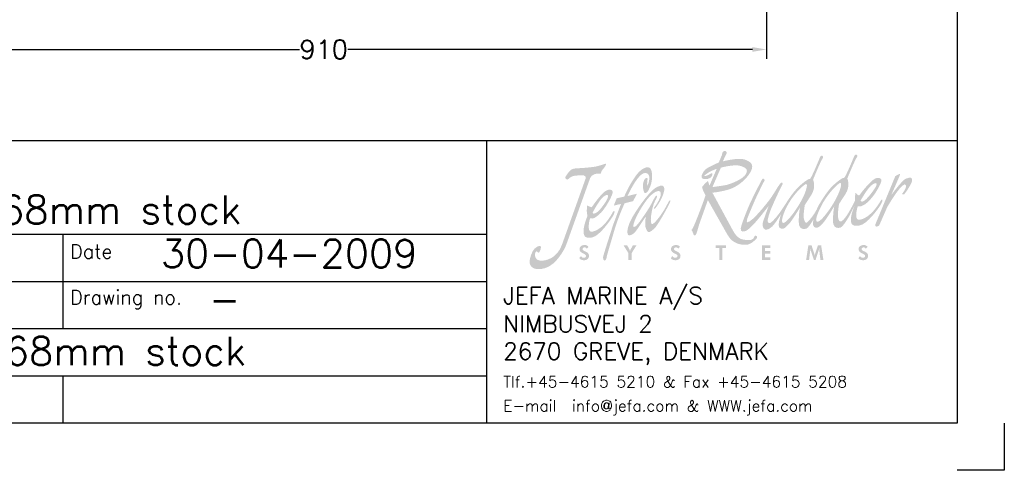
# Model space of a CAD drawing. Extents: x -2710 to 390, y -788 to 1362.
# Tile 3 of 5: x -656 to 390, y -788 to -310. Entities that reach past the tile are written whole.
import ezdxf

# ---------------------------------------------------------------- set-up
doc = ezdxf.new("R2010")
doc.units = 0
doc.header["$LTSCALE"] = 1.5
doc.header["$PDMODE"] = 2
doc.header["$PDSIZE"] = 5
doc.layers.get('0').update_dxf_attribs({"linetype": 'CONTINUOUS'})
doc.layers.get('DEFPOINTS').update_dxf_attribs({"linetype": 'CONTINUOUS'})
doc.layers.add('DIMS', color=7, linetype='CONTINUOUS', lineweight=15)
doc.layers.add('RAMME', color=7, linetype='CONTINUOUS')
doc.styles.add('ROMANS', font='romans')
doc.dimstyles.new('Text 20', dxfattribs={"dimtxt": 20, "dimasz": 15, "dimexe": 10, "dimexo": 0, "dimgap": 0, "dimtad": 0, "dimdsep": 46, "dimtxsty": 'ROMANS', "dimcen": 10, "dimazin": 2, "dimtfac": 0.65, "dimtofl": 0, "dimtmove": 0, "dimatfit": 0, "dimfxl": 0, "dimtolj": 1, "dimarcsym": 0})

# ---------------------------------------------------------------- blocks, each defined once
blk = doc.blocks.new('jefa rudder logo')
at = {"linetype": 'Continuous', "lineweight": 0}
h = blk.add_hatch(color=182, dxfattribs=at)
edge = h.paths.add_edge_path(flags=16)
edge.add_spline(control_points=[(28.946, 61.153), (29.136, 61.166), (28.946, 60.378), (28.384, 59.431), (28.384, 59.431), (27.823, 58.483), (27.165, 57.709), (26.919, 57.709), (26.919, 57.709), (26.675, 57.709), (26.858, 58.522), (27.417, 59.469), (27.417, 59.469), (27.978, 60.416), (28.791, 61.14), (28.946, 61.153)], knot_values=[0, 0, 0, 0, 0.25, 0.25, 0.25, 0.25, 0.5, 0.5, 0.5, 0.5, 0.75, 0.75, 0.75, 0.75, 1, 1, 1, 1], degree=3, periodic=0)
edge = h.paths.add_edge_path(flags=16)
edge.add_spline(control_points=[(29.952, 57.81), (30.196, 57.81), (30.853, 58.583), (31.415, 59.53), (31.415, 59.53), (31.976, 60.48), (32.167, 61.265), (31.976, 61.252), (31.976, 61.252), (31.821, 61.242), (31.034, 60.498), (30.472, 59.55), (30.472, 59.55), (30.323, 59.296), (29.533, 57.81), (29.952, 57.81)], knot_values=[0, 0, 0, 0, 0.25, 0.25, 0.25, 0.25, 0.5, 0.5, 0.5, 0.5, 0.75, 0.75, 0.75, 0.75, 1, 1, 1, 1], degree=3, periodic=0)
edge = h.paths.add_edge_path()
edge.add_spline(control_points=[(30.173, 59.439), (30.188, 59.472), (30.213, 59.515), (30.241, 59.563), (30.241, 59.563), (30.254, 59.588), (30.262, 59.604), (30.262, 59.604), (30.262, 59.604), (30.262, 59.604), (30.264, 59.604), (30.264, 59.604), (30.264, 59.604), (30.467, 59.947), (30.881, 60.561), (31.186, 60.876), (31.186, 60.876), (31.549, 61.255), (32.212, 61.78), (32.296, 61.689), (32.296, 61.689), (32.38, 61.595), (33.18, 63.561), (33.18, 63.561), (33.18, 63.561), (33.18, 63.561), (33.264, 63.812), (33.404, 63.746), (33.404, 63.746), (33.543, 63.68), (33.49, 63.569), (33.386, 63.429), (33.386, 63.429), (33.284, 63.292), (32.578, 61.638), (32.593, 61.623), (32.593, 61.623), (32.609, 61.608), (32.893, 60.96), (32.418, 60.244), (32.418, 60.244), (31.943, 59.527), (31.859, 59.378), (31.859, 59.378), (31.859, 59.378), (31.859, 59.378), (31.722, 58.514), (31.77, 58.227), (31.77, 58.227), (31.816, 57.955), (31.913, 57.78), (32.055, 57.849), (32.055, 57.849), (32.484, 58.059), (33.035, 59.223), (33.266, 59.654), (33.266, 59.654), (33.244, 59.898), (33.279, 60.124), (33.325, 60.389), (33.325, 60.389), (33.409, 60.272), (33.48, 60.185), (33.647, 60.14), (33.647, 60.14), (33.983, 60.607), (34.623, 61.364), (34.968, 61.58), (34.968, 61.58), (35.311, 61.793), (35.664, 61.704), (35.603, 61.41), (35.603, 61.41), (35.491, 60.848), (34.303, 58.946), (33.533, 59.19), (33.533, 59.19), (33.454, 59.047), (33.193, 57.983), (33.609, 57.991), (33.609, 57.991), (34.023, 57.996), (34.646, 58.39), (35.141, 59.058), (35.141, 59.058), (35.636, 59.728), (35.555, 59.766), (35.662, 59.774), (35.662, 59.774), (35.768, 59.779), (35.697, 59.568), (35.524, 59.281), (35.524, 59.281), (35.354, 59.002), (34.366, 57.602), (33.67, 57.485), (33.67, 57.485), (33.005, 57.358), (32.921, 57.655), (32.911, 57.986), (32.911, 57.986), (32.903, 58.288), (33.025, 58.743), (33.244, 59.263), (33.244, 59.263), (33.244, 59.263), (32.756, 58.306), (32.756, 58.306), (32.756, 58.306), (32.756, 58.306), (32.25, 57.401), (31.999, 57.31), (31.999, 57.31), (31.745, 57.216), (31.471, 57.272), (31.364, 57.589), (31.364, 57.589), (31.26, 57.904), (31.405, 59.256), (31.458, 59.22), (31.458, 59.22), (31.458, 59.22), (30.711, 57.97), (30.432, 57.691), (30.432, 57.691), (30.152, 57.412), (29.969, 57.16), (29.66, 57.366), (29.66, 57.366), (29.527, 57.452), (29.535, 57.724), (29.606, 58.047), (29.606, 58.047), (29.456, 57.782), (29.152, 57.277), (28.966, 57.208), (28.966, 57.208), (28.715, 57.117), (28.438, 57.173), (28.334, 57.488), (28.334, 57.488), (28.23, 57.803), (28.372, 59.154), (28.428, 59.118), (28.428, 59.118), (28.428, 59.118), (27.681, 57.871), (27.402, 57.592), (27.402, 57.592), (27.122, 57.313), (26.939, 57.061), (26.629, 57.264), (26.629, 57.264), (26.426, 57.396), (26.551, 57.965), (26.728, 58.476), (26.728, 58.476), (26.518, 58.151), (26.104, 57.531), (25.913, 57.368), (25.913, 57.368), (25.651, 57.147), (25.458, 57.089), (25.321, 57.13), (25.321, 57.13), (25.161, 57.175), (25.029, 57.483), (25.121, 57.772), (25.121, 57.772), (25.212, 58.064), (25.624, 59.207), (25.624, 59.207), (25.624, 59.207), (25.624, 59.207), (24.729, 58.052), (24.417, 57.721), (24.417, 57.721), (24.107, 57.389), (23.815, 57.109), (23.655, 57.028), (23.655, 57.028), (23.495, 56.947), (23.101, 56.838), (23.162, 57.229), (23.162, 57.229), (23.223, 57.62), (23.713, 58.824), (23.906, 59.276), (23.906, 59.276), (24.1, 59.731), (24.834, 61.173), (24.94, 61.359), (24.94, 61.359), (25.029, 61.519), (25.113, 61.793), (25.291, 61.514), (25.291, 61.514), (25.291, 61.514), (24.628, 60.241), (24.267, 59.378), (24.267, 59.378), (23.906, 58.514), (23.754, 58.163), (23.724, 58.021), (23.724, 58.021), (23.696, 57.882), (23.665, 57.752), (23.764, 57.772), (23.764, 57.772), (24.239, 57.866), (25.448, 59.421), (25.773, 59.845), (25.773, 59.845), (26.055, 60.239), (26.421, 60.876), (26.477, 60.945), (26.477, 60.945), (26.607, 61.105), (26.726, 61.356), (26.827, 61.275), (26.827, 61.275), (26.927, 61.196), (26.838, 61.074), (26.746, 60.914), (26.746, 60.914), (26.657, 60.754), (25.809, 58.961), (25.692, 58.534), (25.692, 58.534), (25.583, 58.133), (25.512, 57.963), (25.552, 57.831), (25.552, 57.831), (25.593, 57.701), (25.682, 57.561), (26.035, 57.922), (26.035, 57.922), (26.883, 58.793), (27.335, 59.926), (28.156, 60.777), (28.156, 60.777), (28.519, 61.153), (29.182, 61.679), (29.266, 61.587), (29.266, 61.587), (29.35, 61.496), (30.15, 63.459), (30.15, 63.459), (30.15, 63.459), (30.15, 63.459), (30.234, 63.711), (30.373, 63.647), (30.373, 63.647), (30.513, 63.581), (30.457, 63.47), (30.356, 63.33), (30.356, 63.33), (30.251, 63.19), (29.548, 61.537), (29.563, 61.521), (29.563, 61.521), (29.578, 61.506), (29.863, 60.861), (29.385, 60.145), (29.385, 60.145), (28.91, 59.426), (28.826, 59.276), (28.826, 59.276), (28.826, 59.276), (28.826, 59.276), (28.687, 58.407), (28.745, 58.123), (28.745, 58.123), (28.801, 57.843), (28.892, 57.683), (29.022, 57.749), (29.022, 57.749), (29.154, 57.815), (29.591, 58.392), (29.713, 58.598), (29.713, 58.598), (29.748, 58.659), (29.812, 58.773), (29.886, 58.905), (29.886, 58.905), (30.015, 59.225), (30.145, 59.461), (30.173, 59.439)], knot_values=[0, 0, 0, 0, 0.013889, 0.013889, 0.013889, 0.013889, 0.027778, 0.027778, 0.027778, 0.027778, 0.041667, 0.041667, 0.041667, 0.041667, 0.055556, 0.055556, 0.055556, 0.055556, 0.069444, 0.069444, 0.069444, 0.069444, 0.083333, 0.083333, 0.083333, 0.083333, 0.097222, 0.097222, 0.097222, 0.097222, 0.111111, 0.111111, 0.111111, 0.111111, 0.125, 0.125, 0.125, 0.125, 0.138889, 0.138889, 0.138889, 0.138889, 0.152778, 0.152778, 0.152778, 0.152778, 0.166667, 0.166667, 0.166667, 0.166667, 0.180556, 0.180556, 0.180556, 0.180556, 0.194444, 0.194444, 0.194444, 0.194444, 0.208333, 0.208333, 0.208333, 0.208333, 0.222222, 0.222222, 0.222222, 0.222222, 0.236111, 0.236111, 0.236111, 0.236111, 0.25, 0.25, 0.25, 0.25, 0.263889, 0.263889, 0.263889, 0.263889, 0.277778, 0.277778, 0.277778, 0.277778, 0.291667, 0.291667, 0.291667, 0.291667, 0.305556, 0.305556, 0.305556, 0.305556, 0.319444, 0.319444, 0.319444, 0.319444, 0.333333, 0.333333, 0.333333, 0.333333, 0.347222, 0.347222, 0.347222, 0.347222, 0.361111, 0.361111, 0.361111, 0.361111, 0.375, 0.375, 0.375, 0.375, 0.388889, 0.388889, 0.388889, 0.388889, 0.402778, 0.402778, 0.402778, 0.402778, 0.416667, 0.416667, 0.416667, 0.416667, 0.430556, 0.430556, 0.430556, 0.430556, 0.444444, 0.444444, 0.444444, 0.444444, 0.458333, 0.458333, 0.458333, 0.458333, 0.472222, 0.472222, 0.472222, 0.472222, 0.486111, 0.486111, 0.486111, 0.486111, 0.5, 0.5, 0.5, 0.5, 0.513889, 0.513889, 0.513889, 0.513889, 0.527778, 0.527778, 0.527778, 0.527778, 0.541667, 0.541667, 0.541667, 0.541667, 0.555556, 0.555556, 0.555556, 0.555556, 0.569444, 0.569444, 0.569444, 0.569444, 0.583333, 0.583333, 0.583333, 0.583333, 0.597222, 0.597222, 0.597222, 0.597222, 0.611111, 0.611111, 0.611111, 0.611111, 0.625, 0.625, 0.625, 0.625, 0.638889, 0.638889, 0.638889, 0.638889, 0.652778, 0.652778, 0.652778, 0.652778, 0.666667, 0.666667, 0.666667, 0.666667, 0.680556, 0.680556, 0.680556, 0.680556, 0.694444, 0.694444, 0.694444, 0.694444, 0.708333, 0.708333, 0.708333, 0.708333, 0.722222, 0.722222, 0.722222, 0.722222, 0.736111, 0.736111, 0.736111, 0.736111, 0.75, 0.75, 0.75, 0.75, 0.763889, 0.763889, 0.763889, 0.763889, 0.777778, 0.777778, 0.777778, 0.777778, 0.791667, 0.791667, 0.791667, 0.791667, 0.805556, 0.805556, 0.805556, 0.805556, 0.819444, 0.819444, 0.819444, 0.819444, 0.833333, 0.833333, 0.833333, 0.833333, 0.847222, 0.847222, 0.847222, 0.847222, 0.861111, 0.861111, 0.861111, 0.861111, 0.875, 0.875, 0.875, 0.875, 0.888889, 0.888889, 0.888889, 0.888889, 0.902778, 0.902778, 0.902778, 0.902778, 0.916667, 0.916667, 0.916667, 0.916667, 0.930556, 0.930556, 0.930556, 0.930556, 0.944444, 0.944444, 0.944444, 0.944444, 0.958333, 0.958333, 0.958333, 0.958333, 0.972222, 0.972222, 0.972222, 0.972222, 0.986111, 0.986111, 0.986111, 0.986111, 1, 1, 1, 1], degree=3, periodic=0)
edge = h.paths.add_edge_path(flags=16)
edge.add_spline(control_points=[(33.762, 59.68), (33.762, 59.68), (34.341, 60.698), (34.681, 60.998), (34.681, 60.998), (35.022, 61.295), (35.265, 61.331), (35.159, 60.998), (35.159, 60.998), (35.103, 60.825), (33.983, 59.182), (33.762, 59.68)], knot_values=[0, 0, 0, 0, 0.333333, 0.333333, 0.333333, 0.333333, 0.666667, 0.666667, 0.666667, 0.666667, 1, 1, 1, 1], degree=3, periodic=0)
edge = h.paths.add_edge_path()
edge.add_spline(control_points=[(21.222, 63.066), (21.222, 63.066), (21.486, 63.701), (21.486, 63.701), (21.486, 63.701), (21.486, 63.701), (21.501, 63.853), (21.544, 63.937), (21.544, 63.937), (21.587, 64.021), (21.74, 64.115), (21.798, 64.082), (21.798, 64.082), (21.857, 64.046), (21.984, 63.962), (21.9, 63.828), (21.9, 63.828), (21.816, 63.693), (21.577, 63.16), (21.577, 63.16), (21.577, 63.16), (21.577, 63.16), (22.982, 63.513), (23.49, 63.327), (23.49, 63.327), (23.998, 63.142), (24.371, 62.921), (24.067, 62.296), (24.067, 62.296), (23.762, 61.669), (22.931, 60.907), (22.078, 60.663), (22.078, 60.663), (21.222, 60.416), (20.648, 60.391), (20.648, 60.391), (20.648, 60.391), (20.648, 60.391), (22.459, 57.059), (22.459, 57.059), (22.459, 57.059), (22.865, 56.309), (23.259, 56.251), (23.51, 56.22), (23.51, 56.22), (23.785, 56.187), (24.107, 56.154), (24.262, 56.319), (24.262, 56.319), (24.361, 56.426), (24.364, 56.581), (24.448, 56.591), (24.448, 56.591), (24.531, 56.599), (24.684, 56.472), (24.575, 56.345), (24.575, 56.345), (24.465, 56.218), (24.016, 55.778), (23.627, 55.778), (23.627, 55.778), (23.236, 55.778), (22.469, 55.809), (21.984, 56.667), (21.984, 56.667), (21.984, 56.667), (20.251, 59.731), (20.251, 59.731), (20.251, 59.731), (20.251, 59.731), (19.479, 57.572), (19.479, 57.572), (19.479, 57.572), (19.479, 57.572), (19.319, 57.013), (19.258, 56.835), (19.258, 56.835), (19.2, 56.657), (19.116, 56.573), (19.04, 56.617), (19.04, 56.617), (18.964, 56.657), (18.92, 56.911), (18.87, 56.972), (18.87, 56.972), (18.819, 57.031), (18.766, 57.13), (18.862, 57.158), (18.862, 57.158), (18.959, 57.186), (20.076, 60.14), (20.041, 60.168), (20.041, 60.168), (19.98, 60.213), (19.7, 60.836), (19.741, 60.891), (19.741, 60.891), (19.893, 61.095), (20.061, 61.278), (20.259, 61.415), (20.259, 61.415), (20.295, 61.283), (20.343, 61.151), (20.401, 61.018), (20.401, 61.018), (20.401, 61.018), (21.036, 62.499), (21.036, 62.499), (21.036, 62.499), (21.036, 62.499), (20.521, 62.311), (20.361, 62.202), (20.361, 62.202), (20.198, 62.093), (19.929, 61.93), (19.944, 61.879), (19.944, 61.879), (19.962, 61.829), (20.208, 61.897), (20.35, 61.981), (20.35, 61.981), (20.495, 62.067), (20.63, 62.177), (20.648, 62.057), (20.648, 62.057), (20.663, 61.94), (20.579, 61.661), (20.249, 61.61), (20.249, 61.61), (19.919, 61.559), (19.733, 61.6), (19.69, 61.745), (19.69, 61.745), (19.649, 61.89), (19.853, 62.372), (20.223, 62.575), (20.223, 62.575), (20.597, 62.779), (21.222, 63.066), (21.222, 63.066)], knot_values=[0, 0, 0, 0, 0.028571, 0.028571, 0.028571, 0.028571, 0.057143, 0.057143, 0.057143, 0.057143, 0.085714, 0.085714, 0.085714, 0.085714, 0.114286, 0.114286, 0.114286, 0.114286, 0.142857, 0.142857, 0.142857, 0.142857, 0.171429, 0.171429, 0.171429, 0.171429, 0.2, 0.2, 0.2, 0.2, 0.228571, 0.228571, 0.228571, 0.228571, 0.257143, 0.257143, 0.257143, 0.257143, 0.285714, 0.285714, 0.285714, 0.285714, 0.314286, 0.314286, 0.314286, 0.314286, 0.342857, 0.342857, 0.342857, 0.342857, 0.371429, 0.371429, 0.371429, 0.371429, 0.4, 0.4, 0.4, 0.4, 0.428571, 0.428571, 0.428571, 0.428571, 0.457143, 0.457143, 0.457143, 0.457143, 0.485714, 0.485714, 0.485714, 0.485714, 0.514286, 0.514286, 0.514286, 0.514286, 0.542857, 0.542857, 0.542857, 0.542857, 0.571429, 0.571429, 0.571429, 0.571429, 0.6, 0.6, 0.6, 0.6, 0.628571, 0.628571, 0.628571, 0.628571, 0.657143, 0.657143, 0.657143, 0.657143, 0.685714, 0.685714, 0.685714, 0.685714, 0.714286, 0.714286, 0.714286, 0.714286, 0.742857, 0.742857, 0.742857, 0.742857, 0.771429, 0.771429, 0.771429, 0.771429, 0.8, 0.8, 0.8, 0.8, 0.828571, 0.828571, 0.828571, 0.828571, 0.857143, 0.857143, 0.857143, 0.857143, 0.885714, 0.885714, 0.885714, 0.885714, 0.914286, 0.914286, 0.914286, 0.914286, 0.942857, 0.942857, 0.942857, 0.942857, 0.971429, 0.971429, 0.971429, 0.971429, 1, 1, 1, 1], degree=3, periodic=0)
edge = h.paths.add_edge_path(flags=16)
edge.add_spline(control_points=[(20.655, 60.881), (20.655, 60.881), (21.399, 62.591), (21.399, 62.591), (21.399, 62.591), (21.412, 62.621), (22.629, 62.911), (23.109, 62.761), (23.109, 62.761), (23.592, 62.611), (23.856, 62.474), (23.609, 62.024), (23.609, 62.024), (23.363, 61.575), (22.263, 61.153), (21.918, 61.077), (21.918, 61.077), (21.57, 61.001), (20.655, 60.881), (20.655, 60.881)], knot_values=[0, 0, 0, 0, 0.2, 0.2, 0.2, 0.2, 0.4, 0.4, 0.4, 0.4, 0.6, 0.6, 0.6, 0.6, 0.8, 0.8, 0.8, 0.8, 1, 1, 1, 1], degree=3, periodic=0)
edge = h.paths.add_edge_path()
edge.add_spline(control_points=[(35.1, 57.64), (35.1, 57.64), (36.843, 61.852), (36.843, 61.852), (36.843, 61.852), (36.843, 61.852), (37.153, 62.019), (37.153, 62.019), (37.153, 62.019), (37.153, 62.019), (37.29, 62.103), (37.249, 61.956), (37.249, 61.956), (37.211, 61.808), (36.477, 60.162), (36.477, 60.162), (36.477, 60.162), (36.477, 60.162), (37.437, 61.491), (37.785, 61.628), (37.785, 61.628), (38.156, 61.77), (38.402, 61.752), (38.324, 61.42), (38.324, 61.42), (38.245, 61.09), (37.689, 60.274), (37.602, 60.228), (37.602, 60.228), (37.513, 60.18), (37.442, 60.279), (37.442, 60.279), (37.442, 60.279), (37.442, 60.279), (37.63, 60.533), (37.683, 60.645), (37.683, 60.645), (37.734, 60.754), (37.823, 60.937), (37.8, 61.023), (37.8, 61.023), (37.628, 61.666), (36.165, 59.2), (36.111, 59.07), (36.111, 59.07), (36.111, 59.07), (35.438, 57.539), (35.438, 57.539), (35.438, 57.539), (35.375, 57.396), (35.174, 57.374), (35.115, 57.404), (35.115, 57.404), (35.057, 57.434), (35.07, 57.569), (35.1, 57.64)], knot_values=[0, 0, 0, 0, 0.071429, 0.071429, 0.071429, 0.071429, 0.142857, 0.142857, 0.142857, 0.142857, 0.214286, 0.214286, 0.214286, 0.214286, 0.285714, 0.285714, 0.285714, 0.285714, 0.357143, 0.357143, 0.357143, 0.357143, 0.428571, 0.428571, 0.428571, 0.428571, 0.5, 0.5, 0.5, 0.5, 0.571429, 0.571429, 0.571429, 0.571429, 0.642857, 0.642857, 0.642857, 0.642857, 0.714286, 0.714286, 0.714286, 0.714286, 0.785714, 0.785714, 0.785714, 0.785714, 0.857143, 0.857143, 0.857143, 0.857143, 0.928571, 0.928571, 0.928571, 0.928571, 1, 1, 1, 1], degree=3, periodic=0)
edge = h.paths.add_edge_path()
edge.add_spline(control_points=[(15.657, 59.299), (15.954, 59.7), (16.322, 60.526), (15.895, 60.531), (15.895, 60.531), (15.682, 60.536), (15.146, 60.315), (14.435, 59.162), (14.435, 59.162), (13.726, 58.009), (13.688, 57.638), (13.655, 57.508), (13.655, 57.508), (13.622, 57.376), (13.696, 57.257), (13.94, 57.49), (13.94, 57.49), (14.186, 57.721), (14.867, 58.755), (15.083, 59.106), (15.083, 59.106), (15.334, 59.52), (15.624, 60.236), (15.745, 60.117), (15.745, 60.117), (15.801, 60.063), (15.702, 59.893), (15.56, 59.627), (15.56, 59.627), (15.281, 59.103), (15.006, 57.401), (15.385, 57.63), (15.385, 57.63), (15.692, 57.818), (16.261, 58.638), (16.469, 59.017), (16.469, 59.017), (16.678, 59.398), (16.784, 59.599), (16.784, 59.599), (16.784, 59.599), (16.784, 59.599), (17.008, 59.875), (16.906, 59.568), (16.906, 59.568), (16.802, 59.263), (15.86, 57.61), (15.636, 57.356), (15.636, 57.356), (15.413, 57.104), (15.128, 56.871), (14.986, 56.901), (14.986, 56.901), (14.844, 56.932), (14.686, 57.338), (14.702, 57.633), (14.702, 57.633), (14.717, 57.925), (14.745, 58.275), (14.745, 58.275), (14.745, 58.275), (14.745, 58.275), (14.186, 57.419), (13.914, 57.036), (13.914, 57.036), (13.64, 56.65), (13.218, 56.497), (13.155, 56.726), (13.155, 56.726), (13.091, 56.954), (13.071, 57.498), (13.879, 58.727), (13.879, 58.727), (14.686, 59.959), (15.347, 60.698), (15.766, 60.899), (15.766, 60.899), (16.187, 61.102), (16.355, 61.013), (16.393, 60.782), (16.393, 60.782), (16.431, 60.549), (16.228, 59.949), (15.936, 59.499), (15.936, 59.499), (15.644, 59.05), (15.578, 58.971), (15.502, 58.958), (15.502, 58.958), (15.392, 58.946), (15.596, 59.215), (15.657, 59.299)], knot_values=[0, 0, 0, 0, 0.043478, 0.043478, 0.043478, 0.043478, 0.086957, 0.086957, 0.086957, 0.086957, 0.130435, 0.130435, 0.130435, 0.130435, 0.173913, 0.173913, 0.173913, 0.173913, 0.217391, 0.217391, 0.217391, 0.217391, 0.26087, 0.26087, 0.26087, 0.26087, 0.304348, 0.304348, 0.304348, 0.304348, 0.347826, 0.347826, 0.347826, 0.347826, 0.391304, 0.391304, 0.391304, 0.391304, 0.434783, 0.434783, 0.434783, 0.434783, 0.478261, 0.478261, 0.478261, 0.478261, 0.521739, 0.521739, 0.521739, 0.521739, 0.565217, 0.565217, 0.565217, 0.565217, 0.608696, 0.608696, 0.608696, 0.608696, 0.652174, 0.652174, 0.652174, 0.652174, 0.695652, 0.695652, 0.695652, 0.695652, 0.73913, 0.73913, 0.73913, 0.73913, 0.782609, 0.782609, 0.782609, 0.782609, 0.826087, 0.826087, 0.826087, 0.826087, 0.869565, 0.869565, 0.869565, 0.869565, 0.913043, 0.913043, 0.913043, 0.913043, 0.956522, 0.956522, 0.956522, 0.956522, 1, 1, 1, 1], degree=3, periodic=0)
edge = h.paths.add_edge_path()
edge.add_spline(control_points=[(12.847, 60.041), (13.198, 60.897), (13.703, 61.671), (13.995, 62.045), (13.995, 62.045), (14.29, 62.415), (14.808, 62.768), (15.09, 62.586), (15.09, 62.586), (15.372, 62.403), (15.385, 61.544), (15.151, 60.945), (15.151, 60.945), (14.915, 60.343), (14.803, 60.371), (14.689, 60.35), (14.689, 60.35), (14.575, 60.33), (14.47, 60.848), (14.503, 61.102), (14.503, 61.102), (14.539, 61.359), (14.613, 61.628), (14.783, 61.686), (14.783, 61.686), (14.953, 61.745), (14.915, 61.557), (14.884, 61.356), (14.884, 61.356), (14.856, 61.156), (14.9, 60.978), (14.9, 60.978), (14.9, 60.978), (14.9, 60.978), (15.133, 61.521), (15.062, 61.821), (15.062, 61.821), (14.989, 62.118), (14.658, 62.334), (14.191, 61.826), (14.191, 61.826), (13.726, 61.318), (13.368, 60.564), (13.129, 60.091), (13.129, 60.091), (13.129, 60.091), (13.983, 60.295), (13.983, 60.295), (13.983, 60.295), (13.983, 60.295), (13.625, 59.637), (13.625, 59.637), (13.625, 59.637), (13.625, 59.637), (12.875, 59.446), (12.875, 59.446), (12.875, 59.446), (12.875, 59.446), (12.273, 58.115), (11.956, 57.008), (11.956, 57.008), (11.636, 55.9), (11.321, 54.884), (11.303, 54.737), (11.303, 54.737), (11.285, 54.592), (11.201, 54.364), (11.11, 54.384), (11.11, 54.384), (11.019, 54.404), (10.96, 54.526), (10.98, 54.714), (10.98, 54.714), (11.003, 54.902), (11.73, 57.117), (11.808, 57.381), (11.808, 57.381), (11.887, 57.643), (12.563, 59.395), (12.563, 59.395), (12.563, 59.395), (12.563, 59.395), (11.923, 59.245), (11.923, 59.245), (11.923, 59.245), (11.923, 59.245), (12.177, 59.888), (12.177, 59.888), (12.177, 59.888), (12.177, 59.888), (12.847, 60.041), (12.847, 60.041)], knot_values=[0, 0, 0, 0, 0.043478, 0.043478, 0.043478, 0.043478, 0.086957, 0.086957, 0.086957, 0.086957, 0.130435, 0.130435, 0.130435, 0.130435, 0.173913, 0.173913, 0.173913, 0.173913, 0.217391, 0.217391, 0.217391, 0.217391, 0.26087, 0.26087, 0.26087, 0.26087, 0.304348, 0.304348, 0.304348, 0.304348, 0.347826, 0.347826, 0.347826, 0.347826, 0.391304, 0.391304, 0.391304, 0.391304, 0.434783, 0.434783, 0.434783, 0.434783, 0.478261, 0.478261, 0.478261, 0.478261, 0.521739, 0.521739, 0.521739, 0.521739, 0.565217, 0.565217, 0.565217, 0.565217, 0.608696, 0.608696, 0.608696, 0.608696, 0.652174, 0.652174, 0.652174, 0.652174, 0.695652, 0.695652, 0.695652, 0.695652, 0.73913, 0.73913, 0.73913, 0.73913, 0.782609, 0.782609, 0.782609, 0.782609, 0.826087, 0.826087, 0.826087, 0.826087, 0.869565, 0.869565, 0.869565, 0.869565, 0.913043, 0.913043, 0.913043, 0.913043, 0.956522, 0.956522, 0.956522, 0.956522, 1, 1, 1, 1], degree=3, periodic=0)
edge = h.paths.add_edge_path()
edge.add_spline(control_points=[(9.576, 59.296), (9.662, 59.185), (9.799, 59.139), (9.97, 59.098), (9.97, 59.098), (10.287, 59.573), (10.841, 60.302), (11.179, 60.526), (11.179, 60.526), (11.514, 60.749), (11.869, 60.67), (11.821, 60.376), (11.821, 60.376), (11.773, 60.084), (11.123, 58.844), (10.597, 58.44), (10.597, 58.44), (10.351, 58.25), (10.157, 58.026), (9.827, 58.118), (9.827, 58.118), (9.754, 57.975), (9.533, 56.916), (9.947, 56.934), (9.947, 56.934), (10.361, 56.954), (10.97, 57.361), (11.443, 58.039), (11.443, 58.039), (11.913, 58.715), (11.831, 58.75), (11.938, 58.76), (11.938, 58.76), (12.045, 58.771), (11.994, 58.55), (11.816, 58.27), (11.816, 58.27), (11.638, 57.988), (10.688, 56.581), (10.025, 56.436), (10.025, 56.436), (9.362, 56.291), (9.268, 56.584), (9.248, 56.909), (9.248, 56.909), (9.225, 57.236), (9.357, 57.749), (9.594, 58.334), (9.594, 58.334), (9.497, 58.671), (9.528, 58.951), (9.576, 59.296)], knot_values=[0, 0, 0, 0, 0.076923, 0.076923, 0.076923, 0.076923, 0.153846, 0.153846, 0.153846, 0.153846, 0.230769, 0.230769, 0.230769, 0.230769, 0.307692, 0.307692, 0.307692, 0.307692, 0.384615, 0.384615, 0.384615, 0.384615, 0.461538, 0.461538, 0.461538, 0.461538, 0.538462, 0.538462, 0.538462, 0.538462, 0.615385, 0.615385, 0.615385, 0.615385, 0.692308, 0.692308, 0.692308, 0.692308, 0.769231, 0.769231, 0.769231, 0.769231, 0.846154, 0.846154, 0.846154, 0.846154, 0.923077, 0.923077, 0.923077, 0.923077, 1, 1, 1, 1], degree=3, periodic=0)
edge = h.paths.add_edge_path(flags=16)
edge.add_spline(control_points=[(10.038, 58.611), (10.038, 58.611), (10.582, 59.637), (10.912, 59.941), (10.912, 59.941), (11.242, 60.249), (11.486, 60.289), (11.389, 59.957), (11.389, 59.957), (11.295, 59.624), (10.701, 58.837), (10.465, 58.679), (10.465, 58.679), (10.272, 58.55), (10.102, 58.476), (10.038, 58.611)], knot_values=[0, 0, 0, 0, 0.25, 0.25, 0.25, 0.25, 0.5, 0.5, 0.5, 0.5, 0.75, 0.75, 0.75, 0.75, 1, 1, 1, 1], degree=3, periodic=0)
edge = h.paths.add_edge_path()
edge.add_spline(control_points=[(9.215, 61.933), (8.862, 61.887), (8.435, 61.956), (8.128, 61.773), (8.128, 61.773), (7.968, 61.679), (7.892, 61.557), (7.808, 61.549), (7.808, 61.549), (7.727, 61.542), (7.564, 61.671), (7.645, 61.793), (7.645, 61.793), (7.729, 61.915), (7.971, 62.304), (8.133, 62.408), (8.133, 62.408), (8.298, 62.509), (8.532, 62.545), (8.735, 62.547), (8.735, 62.547), (8.938, 62.55), (10.025, 62.626), (10.391, 62.713), (10.391, 62.713), (10.757, 62.799), (11.097, 62.923), (11.097, 62.923), (11.097, 62.923), (11.097, 62.923), (11.234, 63.01), (11.232, 62.868), (11.232, 62.868), (11.229, 62.728), (10.869, 62.393), (10.825, 62.271), (10.825, 62.271), (10.782, 62.149), (10.841, 62.037), (10.617, 62.075), (10.617, 62.075), (10.394, 62.111), (9.944, 61.999), (9.83, 61.679), (9.83, 61.679), (9.83, 61.679), (7.714, 55.781), (7.714, 55.781), (7.714, 55.781), (7.597, 55.456), (6.871, 54.011), (5.832, 53.713), (5.832, 53.713), (4.793, 53.416), (4.465, 53.917), (4.468, 54.257), (4.468, 54.257), (4.473, 54.6), (4.691, 55.237), (4.93, 55.453), (4.93, 55.453), (5.171, 55.672), (5.504, 55.796), (5.479, 55.555), (5.479, 55.555), (5.456, 55.314), (5.291, 54.958), (5.202, 55.113), (5.202, 55.113), (5.11, 55.265), (5.034, 55.207), (4.971, 55.065), (4.971, 55.065), (4.907, 54.922), (4.902, 54.409), (5.408, 54.376), (5.408, 54.376), (5.916, 54.343), (6.901, 54.58), (7.333, 55.786), (7.333, 55.786), (7.333, 55.786), (9.444, 61.681), (9.444, 61.681), (9.444, 61.681), (9.497, 61.826), (9.215, 61.933), (9.215, 61.933)], knot_values=[0, 0, 0, 0, 0.045455, 0.045455, 0.045455, 0.045455, 0.090909, 0.090909, 0.090909, 0.090909, 0.136364, 0.136364, 0.136364, 0.136364, 0.181818, 0.181818, 0.181818, 0.181818, 0.227273, 0.227273, 0.227273, 0.227273, 0.272727, 0.272727, 0.272727, 0.272727, 0.318182, 0.318182, 0.318182, 0.318182, 0.363636, 0.363636, 0.363636, 0.363636, 0.409091, 0.409091, 0.409091, 0.409091, 0.454545, 0.454545, 0.454545, 0.454545, 0.5, 0.5, 0.5, 0.5, 0.545455, 0.545455, 0.545455, 0.545455, 0.590909, 0.590909, 0.590909, 0.590909, 0.636364, 0.636364, 0.636364, 0.636364, 0.681818, 0.681818, 0.681818, 0.681818, 0.727273, 0.727273, 0.727273, 0.727273, 0.772727, 0.772727, 0.772727, 0.772727, 0.818182, 0.818182, 0.818182, 0.818182, 0.863636, 0.863636, 0.863636, 0.863636, 0.909091, 0.909091, 0.909091, 0.909091, 0.954545, 0.954545, 0.954545, 0.954545, 1, 1, 1, 1], degree=3, periodic=0)
h = blk.add_hatch(color=8, dxfattribs=at)
edge = h.paths.add_edge_path()
edge.add_spline(control_points=[(33.574, 54.61), (33.574, 54.61), (33.726, 54.783), (33.726, 54.783), (33.726, 54.783), (33.746, 54.734), (33.777, 54.699), (33.82, 54.671), (33.82, 54.671), (33.861, 54.643), (33.909, 54.63), (33.962, 54.63), (33.962, 54.63), (34.026, 54.63), (34.077, 54.646), (34.115, 54.676), (34.115, 54.676), (34.153, 54.707), (34.171, 54.747), (34.171, 54.798), (34.171, 54.798), (34.171, 54.859), (34.11, 54.92), (33.985, 54.978), (33.985, 54.978), (33.945, 54.999), (33.914, 55.014), (33.889, 55.027), (33.889, 55.027), (33.777, 55.085), (33.701, 55.141), (33.658, 55.197), (33.658, 55.197), (33.614, 55.253), (33.592, 55.319), (33.592, 55.397), (33.592, 55.397), (33.592, 55.502), (33.635, 55.588), (33.718, 55.656), (33.718, 55.656), (33.802, 55.725), (33.909, 55.758), (34.044, 55.758), (34.044, 55.758), (34.12, 55.758), (34.188, 55.745), (34.244, 55.717), (34.244, 55.717), (34.3, 55.692), (34.351, 55.649), (34.392, 55.59), (34.392, 55.59), (34.392, 55.59), (34.232, 55.435), (34.232, 55.435), (34.232, 55.435), (34.211, 55.474), (34.186, 55.502), (34.155, 55.519), (34.155, 55.519), (34.122, 55.537), (34.084, 55.547), (34.039, 55.547), (34.039, 55.547), (33.985, 55.547), (33.942, 55.535), (33.909, 55.507), (33.909, 55.507), (33.876, 55.479), (33.858, 55.443), (33.858, 55.4), (33.858, 55.4), (33.858, 55.334), (33.924, 55.27), (34.056, 55.215), (34.056, 55.215), (34.082, 55.204), (34.102, 55.197), (34.117, 55.189), (34.117, 55.189), (34.224, 55.141), (34.305, 55.082), (34.359, 55.021), (34.359, 55.021), (34.409, 54.958), (34.435, 54.887), (34.435, 54.808), (34.435, 54.808), (34.435, 54.689), (34.394, 54.592), (34.313, 54.521), (34.313, 54.521), (34.232, 54.45), (34.12, 54.414), (33.983, 54.414), (33.983, 54.414), (33.884, 54.414), (33.8, 54.43), (33.731, 54.465), (33.731, 54.465), (33.66, 54.498), (33.609, 54.547), (33.574, 54.61)], knot_values=[0, 0, 0, 0, 0.038462, 0.038462, 0.038462, 0.038462, 0.076923, 0.076923, 0.076923, 0.076923, 0.115385, 0.115385, 0.115385, 0.115385, 0.153846, 0.153846, 0.153846, 0.153846, 0.192308, 0.192308, 0.192308, 0.192308, 0.230769, 0.230769, 0.230769, 0.230769, 0.269231, 0.269231, 0.269231, 0.269231, 0.307692, 0.307692, 0.307692, 0.307692, 0.346154, 0.346154, 0.346154, 0.346154, 0.384615, 0.384615, 0.384615, 0.384615, 0.423077, 0.423077, 0.423077, 0.423077, 0.461538, 0.461538, 0.461538, 0.461538, 0.5, 0.5, 0.5, 0.5, 0.538462, 0.538462, 0.538462, 0.538462, 0.576923, 0.576923, 0.576923, 0.576923, 0.615385, 0.615385, 0.615385, 0.615385, 0.653846, 0.653846, 0.653846, 0.653846, 0.692308, 0.692308, 0.692308, 0.692308, 0.730769, 0.730769, 0.730769, 0.730769, 0.769231, 0.769231, 0.769231, 0.769231, 0.807692, 0.807692, 0.807692, 0.807692, 0.846154, 0.846154, 0.846154, 0.846154, 0.884615, 0.884615, 0.884615, 0.884615, 0.923077, 0.923077, 0.923077, 0.923077, 0.961538, 0.961538, 0.961538, 0.961538, 1, 1, 1, 1], degree=3, periodic=0)
edge = h.paths.add_edge_path()
edge.add_spline(control_points=[(28.951, 54.447), (28.951, 54.447), (29.144, 55.728), (29.144, 55.728), (29.144, 55.728), (29.144, 55.728), (29.431, 55.728), (29.431, 55.728), (29.431, 55.728), (29.431, 55.728), (29.677, 54.973), (29.677, 54.973), (29.677, 54.973), (29.682, 54.958), (29.69, 54.935), (29.695, 54.905), (29.695, 54.905), (29.703, 54.874), (29.708, 54.839), (29.713, 54.8), (29.713, 54.8), (29.718, 54.841), (29.723, 54.877), (29.728, 54.907), (29.728, 54.907), (29.733, 54.938), (29.738, 54.961), (29.746, 54.976), (29.746, 54.976), (29.746, 54.976), (29.995, 55.728), (29.995, 55.728), (29.995, 55.728), (29.995, 55.728), (30.279, 55.728), (30.279, 55.728), (30.279, 55.728), (30.279, 55.728), (30.475, 54.447), (30.475, 54.447), (30.475, 54.447), (30.475, 54.447), (30.213, 54.447), (30.213, 54.447), (30.213, 54.447), (30.213, 54.447), (30.122, 55.22), (30.122, 55.22), (30.122, 55.22), (30.114, 55.275), (30.109, 55.321), (30.107, 55.349), (30.107, 55.349), (30.104, 55.377), (30.104, 55.405), (30.104, 55.43), (30.104, 55.43), (30.104, 55.443), (30.104, 55.453), (30.104, 55.461), (30.104, 55.461), (30.104, 55.466), (30.104, 55.474), (30.104, 55.479), (30.104, 55.479), (30.096, 55.428), (30.089, 55.385), (30.081, 55.349), (30.081, 55.349), (30.074, 55.311), (30.066, 55.286), (30.058, 55.265), (30.058, 55.265), (30.058, 55.265), (29.787, 54.447), (29.787, 54.447), (29.787, 54.447), (29.787, 54.447), (29.634, 54.447), (29.634, 54.447), (29.634, 54.447), (29.634, 54.447), (29.367, 55.265), (29.367, 55.265), (29.367, 55.265), (29.365, 55.273), (29.36, 55.296), (29.352, 55.329), (29.352, 55.329), (29.345, 55.364), (29.332, 55.413), (29.319, 55.479), (29.319, 55.479), (29.319, 55.479), (29.319, 55.441), (29.319, 55.441), (29.319, 55.441), (29.319, 55.382), (29.314, 55.309), (29.304, 55.222), (29.304, 55.222), (29.304, 55.222), (29.301, 55.22), (29.301, 55.22), (29.301, 55.22), (29.301, 55.22), (29.21, 54.447), (29.21, 54.447), (29.21, 54.447), (29.21, 54.447), (28.951, 54.447), (28.951, 54.447)], knot_values=[0, 0, 0, 0, 0.035714, 0.035714, 0.035714, 0.035714, 0.071429, 0.071429, 0.071429, 0.071429, 0.107143, 0.107143, 0.107143, 0.107143, 0.142857, 0.142857, 0.142857, 0.142857, 0.178571, 0.178571, 0.178571, 0.178571, 0.214286, 0.214286, 0.214286, 0.214286, 0.25, 0.25, 0.25, 0.25, 0.285714, 0.285714, 0.285714, 0.285714, 0.321429, 0.321429, 0.321429, 0.321429, 0.357143, 0.357143, 0.357143, 0.357143, 0.392857, 0.392857, 0.392857, 0.392857, 0.428571, 0.428571, 0.428571, 0.428571, 0.464286, 0.464286, 0.464286, 0.464286, 0.5, 0.5, 0.5, 0.5, 0.535714, 0.535714, 0.535714, 0.535714, 0.571429, 0.571429, 0.571429, 0.571429, 0.607143, 0.607143, 0.607143, 0.607143, 0.642857, 0.642857, 0.642857, 0.642857, 0.678571, 0.678571, 0.678571, 0.678571, 0.714286, 0.714286, 0.714286, 0.714286, 0.75, 0.75, 0.75, 0.75, 0.785714, 0.785714, 0.785714, 0.785714, 0.821429, 0.821429, 0.821429, 0.821429, 0.857143, 0.857143, 0.857143, 0.857143, 0.892857, 0.892857, 0.892857, 0.892857, 0.928571, 0.928571, 0.928571, 0.928571, 0.964286, 0.964286, 0.964286, 0.964286, 1, 1, 1, 1], degree=3, periodic=0)
edge = h.paths.add_edge_path()
edge.add_spline(control_points=[(25.034, 54.447), (25.034, 54.447), (25.034, 55.728), (25.034, 55.728), (25.034, 55.728), (25.034, 55.728), (25.786, 55.728), (25.786, 55.728), (25.786, 55.728), (25.786, 55.728), (25.786, 55.496), (25.786, 55.496), (25.786, 55.496), (25.786, 55.496), (25.306, 55.496), (25.306, 55.496), (25.306, 55.496), (25.306, 55.496), (25.306, 55.232), (25.306, 55.232), (25.306, 55.232), (25.306, 55.232), (25.786, 55.232), (25.786, 55.232), (25.786, 55.232), (25.786, 55.232), (25.786, 55.001), (25.786, 55.001), (25.786, 55.001), (25.786, 55.001), (25.306, 55.001), (25.306, 55.001), (25.306, 55.001), (25.306, 55.001), (25.306, 54.681), (25.306, 54.681), (25.306, 54.681), (25.306, 54.681), (25.786, 54.681), (25.786, 54.681), (25.786, 54.681), (25.786, 54.681), (25.786, 54.447), (25.786, 54.447), (25.786, 54.447), (25.786, 54.447), (25.034, 54.447), (25.034, 54.447)], knot_values=[0, 0, 0, 0, 0.083333, 0.083333, 0.083333, 0.083333, 0.166667, 0.166667, 0.166667, 0.166667, 0.25, 0.25, 0.25, 0.25, 0.333333, 0.333333, 0.333333, 0.333333, 0.416667, 0.416667, 0.416667, 0.416667, 0.5, 0.5, 0.5, 0.5, 0.583333, 0.583333, 0.583333, 0.583333, 0.666667, 0.666667, 0.666667, 0.666667, 0.75, 0.75, 0.75, 0.75, 0.833333, 0.833333, 0.833333, 0.833333, 0.916667, 0.916667, 0.916667, 0.916667, 1, 1, 1, 1], degree=3, periodic=0)
edge = h.paths.add_edge_path()
edge.add_spline(control_points=[(21.537, 55.496), (21.537, 55.496), (21.537, 54.447), (21.537, 54.447), (21.537, 54.447), (21.537, 54.447), (21.262, 54.447), (21.262, 54.447), (21.262, 54.447), (21.262, 54.447), (21.262, 55.496), (21.262, 55.496), (21.262, 55.496), (21.262, 55.496), (20.947, 55.496), (20.947, 55.496), (20.947, 55.496), (20.947, 55.496), (20.947, 55.728), (20.947, 55.728), (20.947, 55.728), (20.947, 55.728), (21.849, 55.728), (21.849, 55.728), (21.849, 55.728), (21.849, 55.728), (21.849, 55.496), (21.849, 55.496), (21.849, 55.496), (21.849, 55.496), (21.537, 55.496), (21.537, 55.496)], knot_values=[0, 0, 0, 0, 0.125, 0.125, 0.125, 0.125, 0.25, 0.25, 0.25, 0.25, 0.375, 0.375, 0.375, 0.375, 0.5, 0.5, 0.5, 0.5, 0.625, 0.625, 0.625, 0.625, 0.75, 0.75, 0.75, 0.75, 0.875, 0.875, 0.875, 0.875, 1, 1, 1, 1], degree=3, periodic=0)
edge = h.paths.add_edge_path()
edge.add_spline(control_points=[(16.967, 54.61), (16.967, 54.61), (17.12, 54.783), (17.12, 54.783), (17.12, 54.783), (17.14, 54.734), (17.17, 54.699), (17.214, 54.671), (17.214, 54.671), (17.254, 54.643), (17.302, 54.63), (17.356, 54.63), (17.356, 54.63), (17.419, 54.63), (17.47, 54.646), (17.508, 54.676), (17.508, 54.676), (17.546, 54.707), (17.564, 54.747), (17.564, 54.798), (17.564, 54.798), (17.564, 54.859), (17.503, 54.92), (17.379, 54.978), (17.379, 54.978), (17.338, 54.999), (17.305, 55.014), (17.282, 55.027), (17.282, 55.027), (17.17, 55.085), (17.092, 55.141), (17.051, 55.197), (17.051, 55.197), (17.008, 55.253), (16.985, 55.319), (16.985, 55.397), (16.985, 55.397), (16.985, 55.502), (17.028, 55.588), (17.109, 55.656), (17.109, 55.656), (17.193, 55.725), (17.302, 55.758), (17.437, 55.758), (17.437, 55.758), (17.513, 55.758), (17.582, 55.745), (17.638, 55.717), (17.638, 55.717), (17.694, 55.692), (17.742, 55.649), (17.785, 55.59), (17.785, 55.59), (17.785, 55.59), (17.625, 55.435), (17.625, 55.435), (17.625, 55.435), (17.605, 55.474), (17.579, 55.502), (17.549, 55.519), (17.549, 55.519), (17.516, 55.537), (17.478, 55.547), (17.432, 55.547), (17.432, 55.547), (17.379, 55.547), (17.335, 55.535), (17.302, 55.507), (17.302, 55.507), (17.269, 55.479), (17.252, 55.443), (17.252, 55.4), (17.252, 55.4), (17.252, 55.334), (17.318, 55.27), (17.45, 55.215), (17.45, 55.215), (17.475, 55.204), (17.496, 55.197), (17.511, 55.189), (17.511, 55.189), (17.617, 55.141), (17.699, 55.082), (17.752, 55.021), (17.752, 55.021), (17.803, 54.958), (17.828, 54.887), (17.828, 54.808), (17.828, 54.808), (17.828, 54.689), (17.788, 54.592), (17.706, 54.521), (17.706, 54.521), (17.625, 54.45), (17.513, 54.414), (17.376, 54.414), (17.376, 54.414), (17.277, 54.414), (17.193, 54.43), (17.125, 54.465), (17.125, 54.465), (17.054, 54.498), (17.003, 54.547), (16.967, 54.61)], knot_values=[0, 0, 0, 0, 0.038462, 0.038462, 0.038462, 0.038462, 0.076923, 0.076923, 0.076923, 0.076923, 0.115385, 0.115385, 0.115385, 0.115385, 0.153846, 0.153846, 0.153846, 0.153846, 0.192308, 0.192308, 0.192308, 0.192308, 0.230769, 0.230769, 0.230769, 0.230769, 0.269231, 0.269231, 0.269231, 0.269231, 0.307692, 0.307692, 0.307692, 0.307692, 0.346154, 0.346154, 0.346154, 0.346154, 0.384615, 0.384615, 0.384615, 0.384615, 0.423077, 0.423077, 0.423077, 0.423077, 0.461538, 0.461538, 0.461538, 0.461538, 0.5, 0.5, 0.5, 0.5, 0.538462, 0.538462, 0.538462, 0.538462, 0.576923, 0.576923, 0.576923, 0.576923, 0.615385, 0.615385, 0.615385, 0.615385, 0.653846, 0.653846, 0.653846, 0.653846, 0.692308, 0.692308, 0.692308, 0.692308, 0.730769, 0.730769, 0.730769, 0.730769, 0.769231, 0.769231, 0.769231, 0.769231, 0.807692, 0.807692, 0.807692, 0.807692, 0.846154, 0.846154, 0.846154, 0.846154, 0.884615, 0.884615, 0.884615, 0.884615, 0.923077, 0.923077, 0.923077, 0.923077, 0.961538, 0.961538, 0.961538, 0.961538, 1, 1, 1, 1], degree=3, periodic=0)
edge = h.paths.add_edge_path()
edge.add_spline(control_points=[(13.223, 54.447), (13.223, 54.447), (13.223, 55.032), (13.223, 55.032), (13.223, 55.032), (13.223, 55.032), (12.789, 55.728), (12.789, 55.728), (12.789, 55.728), (12.789, 55.728), (13.109, 55.728), (13.109, 55.728), (13.109, 55.728), (13.109, 55.728), (13.299, 55.377), (13.299, 55.377), (13.299, 55.377), (13.31, 55.359), (13.317, 55.336), (13.327, 55.311), (13.327, 55.311), (13.338, 55.283), (13.348, 55.253), (13.358, 55.217), (13.358, 55.217), (13.368, 55.248), (13.376, 55.275), (13.386, 55.301), (13.386, 55.301), (13.396, 55.329), (13.409, 55.354), (13.421, 55.38), (13.421, 55.38), (13.421, 55.38), (13.609, 55.728), (13.609, 55.728), (13.609, 55.728), (13.609, 55.728), (13.929, 55.728), (13.929, 55.728), (13.929, 55.728), (13.929, 55.728), (13.498, 55.032), (13.498, 55.032), (13.498, 55.032), (13.498, 55.032), (13.498, 54.447), (13.498, 54.447), (13.498, 54.447), (13.498, 54.447), (13.223, 54.447), (13.223, 54.447)], knot_values=[0, 0, 0, 0, 0.076923, 0.076923, 0.076923, 0.076923, 0.153846, 0.153846, 0.153846, 0.153846, 0.230769, 0.230769, 0.230769, 0.230769, 0.307692, 0.307692, 0.307692, 0.307692, 0.384615, 0.384615, 0.384615, 0.384615, 0.461538, 0.461538, 0.461538, 0.461538, 0.538462, 0.538462, 0.538462, 0.538462, 0.615385, 0.615385, 0.615385, 0.615385, 0.692308, 0.692308, 0.692308, 0.692308, 0.769231, 0.769231, 0.769231, 0.769231, 0.846154, 0.846154, 0.846154, 0.846154, 0.923077, 0.923077, 0.923077, 0.923077, 1, 1, 1, 1], degree=3, periodic=0)
edge = h.paths.add_edge_path()
edge.add_spline(control_points=[(8.87, 54.61), (8.87, 54.61), (9.022, 54.783), (9.022, 54.783), (9.022, 54.783), (9.04, 54.734), (9.073, 54.699), (9.114, 54.671), (9.114, 54.671), (9.157, 54.643), (9.205, 54.63), (9.258, 54.63), (9.258, 54.63), (9.322, 54.63), (9.373, 54.646), (9.411, 54.676), (9.411, 54.676), (9.446, 54.707), (9.467, 54.747), (9.467, 54.798), (9.467, 54.798), (9.467, 54.859), (9.403, 54.92), (9.279, 54.978), (9.279, 54.978), (9.241, 54.999), (9.207, 55.014), (9.185, 55.027), (9.185, 55.027), (9.073, 55.085), (8.994, 55.141), (8.951, 55.197), (8.951, 55.197), (8.908, 55.253), (8.887, 55.319), (8.887, 55.397), (8.887, 55.397), (8.887, 55.502), (8.928, 55.588), (9.012, 55.656), (9.012, 55.656), (9.096, 55.725), (9.205, 55.758), (9.337, 55.758), (9.337, 55.758), (9.416, 55.758), (9.482, 55.745), (9.538, 55.717), (9.538, 55.717), (9.596, 55.692), (9.644, 55.649), (9.688, 55.59), (9.688, 55.59), (9.688, 55.59), (9.525, 55.435), (9.525, 55.435), (9.525, 55.435), (9.507, 55.474), (9.482, 55.502), (9.449, 55.519), (9.449, 55.519), (9.418, 55.537), (9.38, 55.547), (9.335, 55.547), (9.335, 55.547), (9.281, 55.547), (9.238, 55.535), (9.202, 55.507), (9.202, 55.507), (9.169, 55.479), (9.154, 55.443), (9.154, 55.4), (9.154, 55.4), (9.154, 55.334), (9.22, 55.27), (9.352, 55.215), (9.352, 55.215), (9.378, 55.204), (9.398, 55.197), (9.411, 55.189), (9.411, 55.189), (9.52, 55.141), (9.601, 55.082), (9.652, 55.021), (9.652, 55.021), (9.705, 54.958), (9.731, 54.887), (9.731, 54.808), (9.731, 54.808), (9.731, 54.689), (9.69, 54.592), (9.609, 54.521), (9.609, 54.521), (9.525, 54.45), (9.416, 54.414), (9.279, 54.414), (9.279, 54.414), (9.18, 54.414), (9.096, 54.43), (9.025, 54.465), (9.025, 54.465), (8.956, 54.498), (8.903, 54.547), (8.87, 54.61)], knot_values=[0, 0, 0, 0, 0.038462, 0.038462, 0.038462, 0.038462, 0.076923, 0.076923, 0.076923, 0.076923, 0.115385, 0.115385, 0.115385, 0.115385, 0.153846, 0.153846, 0.153846, 0.153846, 0.192308, 0.192308, 0.192308, 0.192308, 0.230769, 0.230769, 0.230769, 0.230769, 0.269231, 0.269231, 0.269231, 0.269231, 0.307692, 0.307692, 0.307692, 0.307692, 0.346154, 0.346154, 0.346154, 0.346154, 0.384615, 0.384615, 0.384615, 0.384615, 0.423077, 0.423077, 0.423077, 0.423077, 0.461538, 0.461538, 0.461538, 0.461538, 0.5, 0.5, 0.5, 0.5, 0.538462, 0.538462, 0.538462, 0.538462, 0.576923, 0.576923, 0.576923, 0.576923, 0.615385, 0.615385, 0.615385, 0.615385, 0.653846, 0.653846, 0.653846, 0.653846, 0.692308, 0.692308, 0.692308, 0.692308, 0.730769, 0.730769, 0.730769, 0.730769, 0.769231, 0.769231, 0.769231, 0.769231, 0.807692, 0.807692, 0.807692, 0.807692, 0.846154, 0.846154, 0.846154, 0.846154, 0.884615, 0.884615, 0.884615, 0.884615, 0.923077, 0.923077, 0.923077, 0.923077, 0.961538, 0.961538, 0.961538, 0.961538, 1, 1, 1, 1], degree=3, periodic=0)
blk = doc.blocks.new('Rudder-logo 1-1----2004-02-26')
at = {"xscale": 1.199999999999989, "yscale": 1.199999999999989, "zscale": 1.2}
blk.add_blockref('jefa rudder logo', (-0.79, -48.01), dxfattribs=at)
at = {"color": 182, "style": 'ROMANS'}
for s, height, p in [('JEFA MARINE A/S', 1.8, (1.77, 12.64)), ('NIMBUSVEJ 2', 1.8, (1.77, 9.64)), ('2670 GREVE, DENMARK', 1.8, (1.77, 6.73)), ('Tlf.+45-4615 5210 & Fax +45-4615 5208', 1.2, (1.77, 3.8)), ('E-mail  info@jefa.com & WWW.jefa.com', 1.2, (1.77, 1.24))]:
    blk.add_text(s, height=height, dxfattribs=at).set_placement(p)
blk = doc.blocks.new('*D108')
at = {"layer": 'DEFPOINTS', "color": 0}
for p in [(137.5, 8), (-772.5, -5.5), (137.5, -341.5)]:
    blk.add_point(p, dxfattribs=at)
at = {"layer": 'DIMS', "color": 0, "lineweight": -2}
for p, q in [((137.5, 8), (137.5, -351.5)), ((-772.5, -5.5), (-772.5, -351.5)), ((-757.5, -341.5), (-358.7, -341.5)), ((122.5, -341.5), (-307.3, -341.5))]:
    blk.add_line(p, q, dxfattribs=at)
at = {"layer": 'DIMS', "color": 0}
for points in [[(-757.5, -339), (-757.5, -344), (-772.5, -341.5)], [(122.5, -339), (122.5, -344), (137.5, -341.5)]]:
    blk.add_solid(points, dxfattribs=at)
at = {"layer": 'DIMS', "color": 0, "insert": (-333, -341.5), "char_height": 20, "attachment_point": 5, "style": 'ROMANS'}
blk.add_mtext('\\A1;910', dxfattribs=at)

msp = doc.modelspace()

# ---------------------------------------------------------------- linework, layer by layer
at = {"layer": 'RAMME'}
for p, q in [((340, 1312), (340, -738)), ((-1560, -438), (340, -438)), ((-160, -438), (-160, -738)), ((-160, -538), (-1560, -538)), ((-610, -538), (-610, -638)), ((-160, -588), (-1560, -588)), ((-160, -638), (-1560, -638)), ((-160, -688), (-1560, -688)), ((-610, -688), (-610, -738)), ((340, -738), (-2660, -738)), ((390, -738), (390, -788)), ((390, -788), (340, -788))]:
    msp.add_line(p, q, dxfattribs=at)

# ---------------------------------------------------------------- block references
at = {"layer": 'RAMME', "xscale": 10, "yscale": 10, "zscale": 10}
msp.add_blockref('Rudder-logo 1-1----2004-02-26', (-160, -738), dxfattribs=at)

# ---------------------------------------------------------------- texts
at = {"layer": 'RAMME', "style": 'ROMANS'}
for s, height, p in [('RUD34 with 68mm stock', 30, (-930, -526.571)), ('30-04-2009', 30, (-506, -573)), ('Date', 15, (-602.483, -563.379)), ('Drawing no.', 15, (-602.483, -611.951)), ('-', 30, (-455, -621.571)), ('RUD34 with 68mm stock', 30, (-925, -676.571))]:
    msp.add_text(s, height=height, dxfattribs=at).set_placement(p)

# ---------------------------------------------------------------- dimensions: what is measured, and where the dimension line sits
at = {"layer": 'DIMS'}
dim = msp.add_linear_dim(base=(137.501, -341.5), p1=(-772.499, -5.5), p2=(137.501, 8), dimstyle='Text 20', dxfattribs=at)
dim.commit()
dim.dimension.update_dxf_attribs({"geometry": '*D108', "text_midpoint": (-333, -341.5), "dimtype": 160})

doc.saveas('drawing.dxf')
